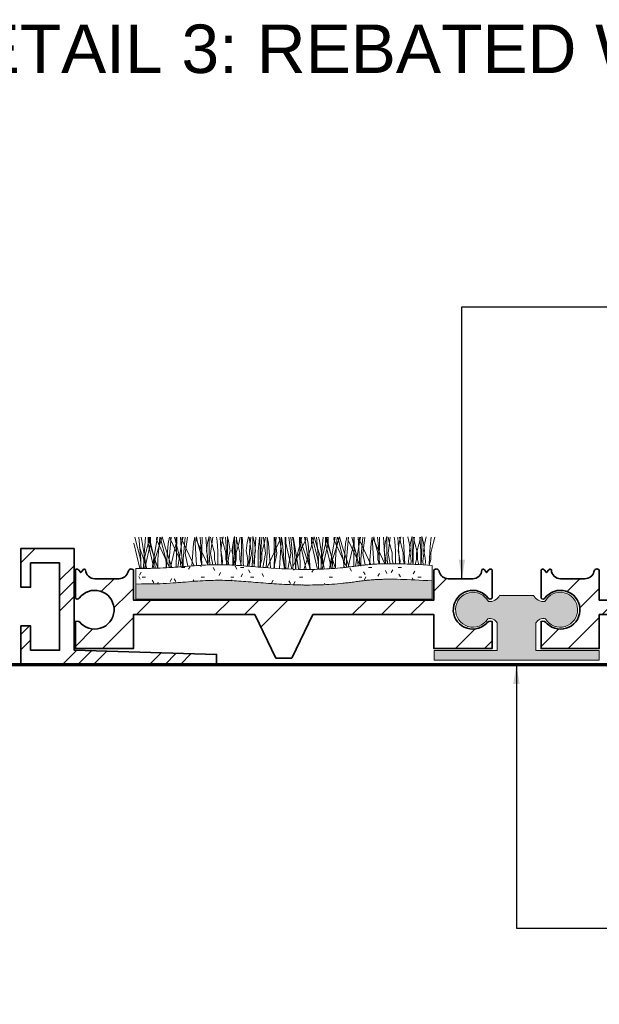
# Model space of a CAD drawing. Header units: millimetres. Extents: x -125 to 137, y -35 to 67.
# Tile 2 of 4: x -75 to -16, y -35 to 67. Entities that reach past the tile are written whole.
import ezdxf

# ---------------------------------------------------------------- set-up
doc = ezdxf.new("R2010")
doc.units = ezdxf.units.MM
for name, color, linetype, lineweight in [('FS-DETAIL', 3, 'Continuous', 35), ('FS-DETAIL-HATCH', 253, 'Continuous', 13), ('FS-DETAIL-THIN', 8, 'Continuous', 18), ('FS-DETAIL-WIDE', 4, 'Continuous', 70), ('FS-TEXT', 7, 'Continuous', 25)]:
    doc.layers.add(name, color=color, linetype=linetype, lineweight=lineweight)
doc.styles.add('Arial', font='arial.ttf', dxfattribs={"height": 2.5})
doc.dimstyles.new('Diagonal_2.5mm Arial$7', dxfattribs={"dimtxt": 2.5, "dimasz": 2, "dimexe": 2.5, "dimexo": 5, "dimgap": 1, "dimtad": 0, "dimzin": 0, "dimdsep": 46, "dimtxsty": 'Arial', "dimcen": 2, "dimdle": 4, "dimclrd": 1, "dimclre": 256, "dimclrt": 7, "dimaunit": 1, "dimadec": 0, "dimazin": 0, "dimtfac": 1, "dimtix": 1, "dimtmove": 2, "dimatfit": 3, "dimfxl": 1, "dimtvp": 1, "dimtolj": 1, "dimtzin": 0, "dimarcsym": 0})

# ---------------------------------------------------------------- blocks, each defined once
blk = doc.blocks.new('CARPET_H_PROFILE_ALPHA')
at = {"layer": 'FS-DETAIL-HATCH'}
for p, q in [((-43.85, -56.38), (-44.46, -53.77)), ((-43.78, -55.42), (-44.36, -53.15)), ((-43.73, -55.42), (-43.93, -53.15)), ((-43.63, -53.51), (-43.71, -53.15)), ((-43.15, -56.37), (-43.63, -53.51)), ((-43.44, -55.42), (-43.24, -53.15)), ((-43.39, -55.42), (-42.82, -53.15)), ((-43.32, -56.37), (-42.72, -53.77)), ((-42.99, -53.77), (-42.99, -53.14)), ((-42.69, -54.18), (-42.99, -53.14)), ((-42.39, -56.36), (-42.99, -53.77)), ((-42.32, -55.42), (-42.89, -53.15)), ((-42.72, -53.77), (-42.72, -53.15)), ((-42.56, -56.36), (-42.08, -53.51)), ((-42.13, -53.4), (-42.09, -53.15)), ((-40.82, -56.21), (-42.13, -53.4)), ((-42.08, -53.51), (-42, -53.15)), ((-41.98, -55.42), (-41.78, -53.15)), ((-41.86, -54.18), (-41.54, -53.1)), ((-41.16, -55.42), (-41.73, -53.15)), ((-41.23, -54.18), (-41.54, -53.1)), ((-41.12, -56.31), (-40.92, -53.81)), ((-40.92, -53.81), (-40.79, -53.15)), ((-40.82, -55.42), (-40.62, -53.15)), ((-40.68, -56.29), (-40.09, -53.77)), ((-40.67, -53.4), (-40.63, -53.15)), ((-39.36, -56.19), (-40.67, -53.4)), ((-39.69, -55.42), (-40.27, -53.15)), ((-40.09, -53.77), (-40.09, -53.15)), ((-40.03, -53.15), (-40.09, -56.25)), ((-39.91, -56.23), (-39.46, -53.51)), ((-39.44, -56.2), (-39.63, -53.15)), ((-39.51, -53.4), (-39.47, -53.15)), ((-38.24, -56.1), (-39.51, -53.4)), ((-39.46, -53.51), (-39.37, -53.15)), ((-39.36, -55.42), (-39.16, -53.15)), ((-39.16, -54.82), (-38.93, -53.15)), ((-38.48, -56.12), (-38.29, -53.81)), ((-38.29, -53.81), (-38.17, -53.16)), ((-37.99, -56.08), (-38.17, -53.16)), ((-38.04, -53.4), (-38, -53.13)), ((-36.82, -56.02), (-38.04, -53.4)), ((-37.89, -53.66), (-38, -53.13)), ((-37.59, -54.78), (-37.89, -53.66)), ((-37.62, -53.15), (-37.54, -54.11)), ((-37.4, -53.15), (-37.46, -56.05)), ((-36.83, -56.02), (-37.01, -53.15)), ((-36.96, -54.56), (-36.84, -53.73)), ((-36.84, -53.73), (-36.68, -53.08)), ((-36.68, -53.43), (-36.68, -53.08)), ((-36.68, -54.75), (-36.68, -53.43)), ((-36.53, -54.82), (-36.31, -53.15)), ((-36.43, -53.66), (-36.53, -53.15)), ((-36.13, -54.78), (-36.43, -53.66)), ((-35.91, -53.15), (-35.86, -53.55)), ((-35.86, -53.55), (-35.78, -54.6)), ((-35.37, -56), (-35.54, -53.15)), ((-35.49, -54.56), (-35.38, -53.73)), ((-35.38, -53.73), (-35.23, -53.13)), ((-35.27, -53.66), (-35.37, -53.15)), ((-34.97, -54.78), (-35.27, -53.66)), ((-34.99, -53.15), (-34.92, -54.11)), ((-34.64, -53.73), (-34.8, -53.08)), ((-34.8, -53.43), (-34.8, -53.08)), ((-34.8, -54.75), (-34.8, -53.43)), ((-34.52, -54.56), (-34.64, -53.73)), ((-34.33, -54.56), (-34.22, -53.73)), ((-34.16, -53.55), (-34.24, -54.6)), ((-34.22, -53.73), (-34.06, -53.08)), ((-34.11, -53.15), (-34.16, -53.55)), ((-34.06, -53.43), (-34.06, -53.08)), ((-34.06, -54.75), (-34.06, -53.43)), ((-33.87, -53.15), (-33.94, -54.11)), ((-33.81, -53.66), (-33.91, -53.15)), ((-33.89, -54.78), (-33.59, -53.66)), ((-33.51, -54.78), (-33.81, -53.66)), ((-33.59, -53.66), (-33.48, -53.15)), ((-33.34, -53.43), (-33.34, -53.15)), ((-33.34, -54.75), (-33.34, -53.43)), ((-33.28, -53.15), (-33.23, -53.55)), ((-33.23, -53.55), (-33.16, -54.6)), ((-32.87, -54.56), (-32.76, -53.73)), ((-32.76, -53.73), (-32.61, -53.13)), ((-32.33, -54.82), (-32.55, -53.15)), ((-32.4, -53.15), (-32.48, -54.11)), ((-32.01, -53.73), (-32.18, -53.08)), ((-32.18, -53.43), (-32.18, -53.08)), ((-32.18, -54.75), (-32.18, -53.43)), ((-32.04, -56.2), (-31.85, -53.15)), ((-31.9, -54.56), (-32.01, -53.73)), ((-31.54, -53.55), (-31.61, -54.6)), ((-31.49, -53.15), (-31.54, -53.55)), ((-31.45, -53.15), (-31.39, -56.25)), ((-31.24, -53.15), (-31.31, -54.11)), ((-31.26, -54.78), (-30.96, -53.66)), ((-30.86, -54.82), (-31.08, -53.15)), ((-30.96, -53.66), (-30.86, -53.15)), ((-30.71, -53.43), (-30.71, -53.15)), ((-30.71, -54.75), (-30.71, -53.43)), ((-30.56, -53.81), (-30.69, -53.15)), ((-30.66, -56.21), (-29.35, -53.4)), ((-30.36, -56.33), (-30.56, -53.81)), ((-29.99, -53.15), (-29.93, -56.25)), ((-29.7, -54.82), (-29.92, -53.15)), ((-29.78, -53.15), (-29.85, -54.11)), ((-29.4, -53.51), (-29.48, -53.15)), ((-29.42, -56.36), (-29.23, -53.16)), ((-28.92, -56.42), (-29.4, -53.51)), ((-29.35, -53.4), (-29.39, -53.15)), ((-29.1, -53.81), (-29.23, -53.16)), ((-28.89, -56.42), (-29.1, -53.81)), ((-28.83, -53.15), (-28.76, -56.25)), ((-28.76, -53.77), (-28.76, -53.15)), ((-28.14, -56.45), (-28.76, -53.77)), ((-28.24, -54.82), (-28.46, -53.15)), ((-28.04, -55.42), (-28.24, -53.15)), ((-27.94, -53.81), (-28.07, -53.15)), ((-28.04, -56.21), (-26.72, -53.4)), ((-27.94, -53.51), (-28.02, -53.15)), ((-27.45, -56.43), (-27.94, -53.51)), ((-27.73, -56.46), (-27.94, -53.81)), ((-27.7, -55.42), (-27.12, -53.15)), ((-27.36, -53.15), (-27.3, -56.25)), ((-27.3, -53.77), (-27.3, -53.14)), ((-27, -54.18), (-27.3, -53.14)), ((-26.67, -56.48), (-27.3, -53.77)), ((-26.78, -53.51), (-26.86, -53.15)), ((-26.29, -56.43), (-26.78, -53.51)), ((-26.72, -53.4), (-26.77, -53.15)), ((-26.48, -53.81), (-26.6, -53.15)), ((-26.26, -56.48), (-26.48, -53.81)), ((-26.16, -54.18), (-25.85, -53.1)), ((-26.14, -53.77), (-26.14, -53.15)), ((-25.51, -56.47), (-26.14, -53.77)), ((-25.46, -55.42), (-26.04, -53.15)), ((-25.54, -54.18), (-25.85, -53.1)), ((-25.41, -55.42), (-25.61, -53.15)), ((-25.31, -53.51), (-25.39, -53.15)), ((-24.83, -56.43), (-25.31, -53.51)), ((-25.13, -55.42), (-24.93, -53.15)), ((-25.07, -55.42), (-24.5, -53.15)), ((-25.02, -56.45), (-24.4, -53.77)), ((-24.68, -53.77), (-24.68, -53.14)), ((-24.38, -54.18), (-24.68, -53.14)), ((-24.06, -56.4), (-24.68, -53.77)), ((-24, -55.42), (-24.58, -53.15)), ((-24.4, -53.77), (-24.4, -53.15)), ((-24.25, -56.41), (-23.76, -53.51)), ((-23.81, -53.4), (-23.77, -53.15)), ((-22.5, -56.21), (-23.81, -53.4)), ((-23.76, -53.51), (-23.68, -53.15)), ((-23.66, -55.42), (-23.46, -53.15)), ((-23.54, -54.18), (-23.22, -53.1)), ((-22.84, -55.42), (-23.41, -53.15)), ((-22.91, -54.18), (-23.22, -53.1)), ((-22.8, -56.29), (-22.6, -53.81)), ((-22.6, -53.81), (-22.47, -53.15)), ((-22.5, -55.42), (-22.3, -53.15)), ((-22.35, -53.4), (-22.31, -53.15)), ((-22.35, -56.24), (-21.77, -53.77)), ((-21.1, -56.08), (-22.33, -53.45)), ((-21.38, -55.42), (-21.95, -53.15)), ((-21.77, -53.77), (-21.77, -53.15)), ((-21.71, -53.15), (-21.77, -56.17)), ((-21.58, -56.15), (-21.14, -53.51)), ((-21.13, -56.09), (-21.31, -53.15)), ((-21.19, -53.4), (-21.15, -53.15)), ((-19.99, -55.97), (-21.19, -53.4)), ((-21.14, -53.51), (-21.05, -53.15)), ((-21.04, -55.42), (-20.84, -53.15)), ((-20.84, -54.82), (-20.62, -53.15)), ((-20.15, -55.99), (-19.97, -53.81)), ((-19.97, -53.81), (-19.85, -53.16)), ((-19.68, -55.95), (-19.85, -53.16)), ((-19.73, -53.4), (-19.68, -53.13)), ((-18.55, -55.91), (-19.73, -53.4)), ((-19.58, -53.66), (-19.68, -53.13)), ((-19.28, -54.78), (-19.58, -53.66)), ((-19.3, -53.15), (-19.22, -54.11)), ((-19.09, -53.15), (-19.14, -55.91)), ((-18.52, -55.91), (-18.69, -53.15)), ((-18.64, -54.56), (-18.53, -53.73)), ((-18.53, -53.73), (-18.36, -53.08)), ((-18.36, -53.43), (-18.36, -53.08)), ((-18.36, -54.75), (-18.36, -53.43)), ((-18.11, -53.66), (-18.22, -53.15)), ((-18.21, -54.82), (-17.99, -53.15)), ((-17.81, -54.78), (-18.11, -53.66)), ((-17.59, -53.15), (-17.54, -53.55)), ((-17.54, -53.55), (-17.46, -54.6)), ((-17.05, -55.9), (-17.22, -53.15)), ((-17.18, -54.56), (-17.06, -53.73)), ((-17.06, -53.73), (-16.91, -53.13)), ((-16.95, -53.66), (-17.05, -53.15)), ((-16.65, -54.78), (-16.95, -53.66)), ((-16.67, -53.15), (-16.6, -54.11)), ((-16.03, -53.73), (-16.18, -53.13)), ((-15.92, -54.56), (-16.03, -53.73)), ((-16.01, -54.56), (-15.9, -53.73)), ((-15.9, -53.73), (-15.74, -53.08)), ((-15.74, -53.43), (-15.74, -53.08)), ((-15.74, -54.75), (-15.74, -53.43)), ((-15.55, -53.55), (-15.63, -54.6)), ((-15.49, -53.66), (-15.59, -53.15)), ((-15.5, -53.15), (-15.55, -53.55)), ((-15.19, -54.78), (-15.49, -53.66)), ((-15.28, -54.78), (-14.98, -53.66)), ((-14.98, -53.66), (-14.88, -53.15)), ((-14.96, -53.15), (-14.91, -53.55)), ((-14.91, -53.55), (-14.84, -54.6)), ((-14.73, -53.43), (-14.73, -53.08)), ((-14.57, -53.73), (-14.73, -53.08)), ((-14.73, -54.75), (-14.73, -53.43)), ((-14.45, -54.56), (-14.57, -53.73)), ((-14.55, -54.56), (-14.44, -53.73)), ((-14.44, -53.73), (-14.29, -53.13)), ((-13.79, -53.15), (-13.87, -54.11)), ((-13.82, -54.78), (-13.52, -53.66)), ((-13.52, -53.66), (-13.41, -53.15)), ((-43.13, -56.37), (-43.86, -54.18)), ((-41.97, -56.35), (-42.69, -54.18)), ((-42.58, -56.36), (-41.86, -54.18)), ((-40.53, -56.28), (-41.23, -54.18)), ((-38.88, -56.15), (-39.16, -54.82)), ((-37.59, -55.46), (-37.59, -54.78)), ((-37.54, -54.11), (-37.43, -55.91)), ((-36.84, -55.08), (-36.96, -54.56)), ((-36.6, -56.01), (-36.68, -54.75)), ((-36.29, -56.01), (-36.53, -54.82)), ((-36.13, -55.46), (-36.13, -54.78)), ((-35.78, -54.6), (-35.78, -55.8)), ((-35.38, -55.08), (-35.49, -54.56)), ((-34.97, -55.46), (-34.97, -54.78)), ((-34.92, -54.11), (-34.81, -55.91)), ((-34.88, -56.01), (-34.8, -54.75)), ((-34.64, -55.08), (-34.52, -54.56)), ((-34.22, -55.08), (-34.33, -54.56)), ((-34.24, -54.6), (-34.24, -55.8)), ((-33.98, -56.05), (-34.06, -54.75)), ((-33.94, -54.11), (-34.05, -55.91)), ((-33.89, -55.46), (-33.89, -54.78)), ((-33.51, -55.46), (-33.51, -54.78)), ((-33.42, -56.09), (-33.34, -54.75)), ((-33.16, -54.6), (-33.16, -55.8)), ((-32.76, -55.08), (-32.87, -54.56)), ((-32.6, -56.15), (-32.33, -54.82)), ((-32.48, -54.11), (-32.59, -55.91)), ((-32.26, -56.18), (-32.18, -54.75)), ((-32.01, -55.08), (-31.9, -54.56)), ((-31.61, -54.6), (-31.61, -55.8)), ((-31.31, -54.11), (-31.43, -55.91)), ((-31.26, -55.46), (-31.26, -54.78)), ((-31.16, -56.27), (-30.86, -54.82)), ((-30.81, -56.3), (-30.71, -54.75)), ((-30.02, -56.35), (-29.7, -54.82)), ((-29.85, -54.11), (-29.96, -55.91)), ((-28.57, -56.44), (-28.24, -54.82)), ((-26.24, -56.48), (-27, -54.18)), ((-26.93, -56.48), (-26.16, -54.18)), ((-24.79, -56.44), (-25.54, -54.18)), ((-23.65, -56.37), (-24.38, -54.18)), ((-24.28, -56.41), (-23.54, -54.18)), ((-22.23, -56.23), (-22.91, -54.18)), ((-20.59, -56.02), (-20.84, -54.82)), ((-19.28, -55.46), (-19.28, -54.78)), ((-19.22, -54.11), (-19.11, -55.91)), ((-18.53, -55.08), (-18.64, -54.56)), ((-18.29, -55.91), (-18.36, -54.75)), ((-17.99, -55.91), (-18.21, -54.82)), ((-17.81, -55.46), (-17.81, -54.78)), ((-17.46, -54.6), (-17.46, -55.8)), ((-17.06, -55.08), (-17.18, -54.56)), ((-16.65, -55.46), (-16.65, -54.78)), ((-16.6, -54.11), (-16.49, -55.91)), ((-16.03, -55.08), (-15.92, -54.56)), ((-15.9, -55.08), (-16.01, -54.56)), ((-15.66, -55.96), (-15.74, -54.75)), ((-15.63, -54.6), (-15.63, -55.8)), ((-15.28, -55.46), (-15.28, -54.78)), ((-15.19, -55.46), (-15.19, -54.78)), ((-14.84, -54.6), (-14.84, -55.8)), ((-14.8, -56.01), (-14.73, -54.75)), ((-14.57, -55.08), (-14.45, -54.56)), ((-14.44, -55.08), (-14.55, -54.56)), ((-13.87, -54.11), (-13.98, -55.91)), ((-13.82, -55.46), (-13.82, -54.78)), ((-43.7, -56.38), (-43.78, -55.42)), ((-43.73, -56.38), (-43.73, -55.42)), ((-43.48, -56.37), (-43.39, -55.42)), ((-43.44, -56.37), (-43.44, -55.42)), ((-42.24, -56.36), (-42.32, -55.42)), ((-41.98, -56.35), (-41.98, -55.42)), ((-41.08, -56.31), (-41.16, -55.42)), ((-40.82, -56.3), (-40.82, -55.42)), ((-39.62, -56.21), (-39.69, -55.42)), ((-39.36, -56.19), (-39.36, -55.42)), ((-37.43, -56.05), (-37.59, -55.46)), ((-36.77, -55.61), (-36.84, -55.08)), ((-36.81, -56.02), (-36.77, -55.61)), ((-35.98, -56), (-36.13, -55.46)), ((-35.78, -55.8), (-35.78, -56)), ((-35.31, -55.61), (-35.38, -55.08)), ((-35.34, -56), (-35.31, -55.61)), ((-34.81, -56.01), (-34.97, -55.46)), ((-34.71, -55.61), (-34.64, -55.08)), ((-34.67, -56.02), (-34.71, -55.61)), ((-34.24, -55.8), (-34.24, -56.04)), ((-34.14, -55.61), (-34.22, -55.08)), ((-34.18, -56.04), (-34.14, -55.61)), ((-34.05, -56.05), (-33.89, -55.46)), ((-33.33, -56.1), (-33.51, -55.46)), ((-33.16, -55.8), (-33.15, -56.11)), ((-32.68, -55.61), (-32.76, -55.08)), ((-32.73, -56.14), (-32.68, -55.61)), ((-32.09, -55.61), (-32.01, -55.08)), ((-32.03, -56.2), (-32.09, -55.61)), ((-31.61, -55.8), (-31.62, -56.23)), ((-31.48, -56.24), (-31.26, -55.46)), ((-28.04, -56.45), (-28.04, -55.42)), ((-27.79, -56.46), (-27.7, -55.42)), ((-25.37, -56.46), (-25.46, -55.42)), ((-25.41, -56.46), (-25.41, -55.42)), ((-25.17, -56.46), (-25.07, -55.42)), ((-25.13, -56.46), (-25.13, -55.42)), ((-23.92, -56.39), (-24, -55.42)), ((-23.66, -56.37), (-23.66, -55.42)), ((-22.76, -56.29), (-22.84, -55.42)), ((-22.5, -56.26), (-22.5, -55.42)), ((-21.31, -56.11), (-21.38, -55.42)), ((-21.04, -56.08), (-21.04, -55.42)), ((-19.15, -55.91), (-19.28, -55.46)), ((-18.45, -55.61), (-18.53, -55.08)), ((-18.48, -55.91), (-18.45, -55.61)), ((-17.69, -55.9), (-17.81, -55.46)), ((-17.46, -55.8), (-17.46, -55.9)), ((-16.99, -55.61), (-17.06, -55.08)), ((-17.01, -55.9), (-16.99, -55.61)), ((-16.52, -55.92), (-16.65, -55.46)), ((-16.1, -55.61), (-16.03, -55.08)), ((-16.07, -55.94), (-16.1, -55.61)), ((-15.83, -55.61), (-15.9, -55.08)), ((-15.86, -55.95), (-15.83, -55.61)), ((-15.63, -55.8), (-15.63, -55.97)), ((-15.42, -55.98), (-15.28, -55.46)), ((-15.04, -56), (-15.19, -55.46)), ((-14.84, -55.8), (-14.83, -56.01)), ((-14.64, -55.61), (-14.57, -55.08)), ((-14.6, -56.02), (-14.64, -55.61)), ((-14.36, -55.61), (-14.44, -55.08)), ((-14.4, -56.03), (-14.36, -55.61)), ((-13.98, -56.05), (-13.82, -55.46)), ((-40.82, -56.3), (-40.82, -56.21)), ((-37.43, -55.91), (-37.44, -56.05)), ((-34.81, -55.91), (-34.81, -56.01)), ((-34.05, -55.91), (-34.04, -56.05)), ((-32.59, -55.91), (-32.57, -56.15)), ((-31.43, -55.91), (-31.4, -56.25)), ((-30.66, -56.31), (-30.66, -56.21)), ((-29.96, -55.91), (-29.93, -56.36)), ((-29.93, -56.25), (-29.93, -56.36)), ((-29.43, -56.39), (-29.42, -56.36)), ((-28.76, -56.25), (-28.77, -56.43)), ((-28.04, -56.45), (-28.04, -56.21)), ((-27.46, -56.47), (-27.45, -56.43)), ((-27.3, -56.25), (-27.31, -56.47)), ((-26.3, -56.48), (-26.29, -56.43)), ((-22.5, -56.26), (-22.5, -56.21)), ((-16.49, -55.91), (-16.49, -55.92)), ((-13.98, -55.91), (-13.97, -56.05))]:
    blk.add_line(p, q, dxfattribs=at)

msp = doc.modelspace()

# ---------------------------------------------------------------- hatches: boundary and pattern name
at = {"layer": 'FS-DETAIL-HATCH'}
h = msp.add_hatch(dxfattribs=at)
h.set_pattern_fill('FP_3', color=256, style=0, pattern_type=2)
h.set_pattern_definition([(45, (-1470.885, -3314.3196), (-4.490128, 4.490128), []), (45, (-1469.298, -3314.3196), (9e-16, 8.980256), []), (45, (-1472.472, -3314.3196), (9e-16, 8.980256), [])])
h.paths.add_polyline_path([(-75.219, 0), (-55.019, 0), (-55.019, 1.074), (-69.719, 1.519), (-69.719, 12), (-75.219, 12), (-75.219, 8), (-74.219, 8), (-74.219, 10.5), (-71.219, 10.5), (-71.219, 1.5), (-74.219, 1.5), (-74.219, 4), (-75.219, 4)], flags=0)
h = msp.add_hatch(dxfattribs=at)
h.set_pattern_fill('FP_4', color=256, style=0, pattern_type=2)
h.set_pattern_definition([(0, (-1470.8848, -3314.3196), (4.064, 1.016), [0.335, -2.713, 0.335, -2.713, -16.256]), (0, (-1470.8848, -3314.3196), (4.064, 1.016), [-6.096, 0.335, -5.761, 0.335, -2.713, -7.112]), (0, (-1470.8848, -3314.3196), (4.064, 1.016), [-15.24, 0.335, -1.697, 0.335, -4.745]), (120, (-1469.3608, -3313.8116), (-2.9118818, 3.01152724), [0.335, -2.713, 0.335, -2.713, -16.256]), (120, (-1469.3608, -3313.8116), (-2.9118818, 3.01152724), [-6.096, 0.335, -5.761, 0.335, -2.713, -7.112]), (120, (-1469.3608, -3313.8116), (-2.9118818, 3.01152724), [-15.24, 0.335, -1.697, 0.335, -4.745]), (240, (-1468.8528, -3311.7796), (-1.1521182, -4.02752724), [0.335, -2.713, 0.335, -2.713, -16.256]), (240, (-1468.8528, -3311.7796), (-1.1521182, -4.02752724), [-6.096, 0.335, -5.761, 0.335, -2.713, -7.112]), (240, (-1468.8528, -3311.7796), (-1.1521182, -4.02752724), [-15.24, 0.335, -1.697, 0.335, -4.745])])
h.paths.add_polyline_path([(-45.426, 8.224), (-44.268, 8.248), (-43.119, 8.308), (-41.99, 8.403), (-40.891, 8.532), (-39.755, 8.683), (-38.267, 8.797), (-35.965, 8.801), (-32.762, 8.644), (-32.762, 10.247), (-36.059, 10.409), (-38.267, 10.4), (-39.755, 10.286), (-40.891, 10.136), (-41.99, 10.006), (-43.119, 9.911), (-44.268, 9.851), (-45.426, 9.827), (-46.585, 9.838), (-47.732, 9.877), (-48.856, 9.938), (-50.992, 10.1), (-52.979, 10.253), (-53.934, 10.3), (-54.893, 10.315), (-55.901, 10.294), (-57.002, 10.233), (-59.517, 10.037), (-60.859, 9.965), (-62.177, 9.937), (-63.351, 9.933), (-63.351, 8.329), (-62.177, 8.333), (-60.859, 8.362), (-59.517, 8.434), (-57.002, 8.63), (-55.901, 8.691), (-54.893, 8.711), (-53.934, 8.696), (-52.979, 8.65), (-50.992, 8.497), (-48.856, 8.335), (-47.732, 8.273), (-46.585, 8.234)], flags=0)
at = {"layer": 'FS-DETAIL-HATCH', "lineweight": 18}
h = msp.add_hatch(dxfattribs=at)
h.set_pattern_fill('FP_1', color=256, style=0, pattern_type=2)
h.set_pattern_definition([(45, (-1537.953, -3330.239), (14.142136, -9e-16), [20, 0]), (45, (-1534.953, -3330.239), (14.142136, -9e-16), [20, 0]), (45, (-1531.953, -3330.239), (14.142136, -9e-16), [20, 0])])
h.paths.add_polyline_path([(-47.268, 0.675), (-45.081, 5.175), (-32.598, 5.175), (-32.598, 1.675), (-26.598, 1.675), (-26.598, 4.475), (-26.739, 4.492), (-26.88, 4.473), (-27.012, 4.421), (-27.127, 4.337), (-27.217, 4.228), (-27.626, 3.927), (-28.098, 3.739), (-28.601, 3.675), (-29.105, 3.74), (-29.576, 3.93), (-29.984, 4.232), (-30.302, 4.628), (-30.511, 5.091), (-30.597, 5.591), (-30.553, 6.097), (-30.384, 6.576), (-30.1, 6.996), (-29.719, 7.332), (-29.265, 7.561), (-28.769, 7.668), (-28.262, 7.646), (-27.776, 7.498), (-27.344, 7.232), (-26.905, 6.791), (-26.85, 6.771), (-26.793, 6.765), (-26.735, 6.773), (-26.682, 6.796), (-26.635, 6.83), (-26.598, 6.875), (-26.598, 9.775), (-26.656, 9.841), (-26.737, 9.872), (-26.824, 9.862), (-26.863, 9.841), (-27.165, 9.505), (-27.437, 9.838), (-27.506, 9.864), (-27.579, 9.852), (-27.61, 9.833), (-27.653, 9.773), (-27.692, 9.535), (-27.79, 9.316), (-27.941, 9.129), (-28.135, 8.988), (-28.359, 8.901), (-28.598, 8.875), (-31.11, 8.875), (-31.321, 8.894), (-31.523, 8.959), (-31.704, 9.068), (-31.858, 9.215), (-31.974, 9.392), (-32.103, 9.742), (-32.157, 9.803), (-32.225, 9.848), (-32.301, 9.874), (-32.382, 9.88), (-32.462, 9.865), (-32.536, 9.831), (-32.598, 9.779), (-32.598, 6.675), (-63.598, 6.675), (-63.598, 9.779), (-63.661, 9.831), (-63.734, 9.865), (-63.814, 9.88), (-63.895, 9.874), (-63.972, 9.848), (-64.04, 9.803), (-64.094, 9.742), (-64.134, 9.657), (-64.149, 9.591), (-64.223, 9.392), (-64.339, 9.215), (-64.492, 9.068), (-64.674, 8.959), (-64.876, 8.894), (-65.087, 8.875), (-67.598, 8.875), (-67.837, 8.901), (-68.062, 8.988), (-68.256, 9.129), (-68.407, 9.316), (-68.505, 9.535), (-68.544, 9.773), (-68.587, 9.833), (-68.654, 9.863), (-68.727, 9.856), (-68.76, 9.838), (-69.031, 9.505), (-69.334, 9.841), (-69.416, 9.872), (-69.502, 9.861), (-69.541, 9.841), (-69.598, 9.775), (-69.598, 6.875), (-69.562, 6.83), (-69.515, 6.796), (-69.461, 6.773), (-69.404, 6.765), (-69.323, 6.779), (-69.292, 6.791), (-69.224, 6.845), (-69.194, 6.878), (-68.853, 7.232), (-68.421, 7.498), (-67.935, 7.646), (-67.428, 7.668), (-66.931, 7.561), (-66.469, 7.324), (-66.097, 6.996), (-65.813, 6.576), (-65.643, 6.097), (-65.6, 5.591), (-65.686, 5.091), (-65.895, 4.628), (-66.213, 4.232), (-66.621, 3.93), (-67.092, 3.74), (-67.596, 3.675), (-68.099, 3.739), (-68.587, 3.939), (-68.98, 4.228), (-69.07, 4.337), (-69.224, 4.436), (-69.317, 4.473), (-69.458, 4.492), (-69.598, 4.475), (-69.598, 1.675), (-63.598, 1.675), (-63.598, 5.175), (-51.081, 5.175), (-48.894, 0.675)], flags=0)
h = msp.add_hatch(dxfattribs=at)
h.set_pattern_fill('FP_1', color=256, style=0, pattern_type=2)
h.set_pattern_definition([(45, (-1489.888, -3330.239), (14.142136, -9e-16), [20, 0]), (45, (-1486.888, -3330.239), (14.142136, -9e-16), [20, 0]), (45, (-1483.888, -3330.239), (14.142136, -9e-16), [20, 0])])
h.paths.add_polyline_path([(0.798, 0.675), (2.985, 5.175), (15.467, 5.175), (15.467, 1.675), (21.467, 1.675), (21.467, 4.475), (21.326, 4.492), (21.185, 4.473), (21.053, 4.421), (20.939, 4.337), (20.848, 4.228), (20.439, 3.927), (19.968, 3.739), (19.464, 3.675), (18.96, 3.74), (18.489, 3.93), (18.082, 4.232), (17.763, 4.628), (17.554, 5.091), (17.469, 5.591), (17.512, 6.097), (17.681, 6.576), (17.965, 6.996), (18.347, 7.332), (18.8, 7.561), (19.296, 7.668), (19.803, 7.646), (20.289, 7.498), (20.722, 7.232), (21.16, 6.791), (21.215, 6.771), (21.272, 6.765), (21.33, 6.773), (21.383, 6.796), (21.43, 6.83), (21.467, 6.875), (21.467, 9.775), (21.409, 9.841), (21.328, 9.872), (21.241, 9.862), (21.202, 9.841), (20.9, 9.505), (20.628, 9.838), (20.559, 9.864), (20.486, 9.852), (20.455, 9.833), (20.412, 9.773), (20.374, 9.535), (20.276, 9.316), (20.124, 9.129), (19.93, 8.988), (19.706, 8.901), (19.467, 8.875), (16.955, 8.875), (16.744, 8.894), (16.543, 8.959), (16.361, 9.068), (16.208, 9.215), (16.091, 9.392), (15.963, 9.742), (15.908, 9.803), (15.841, 9.848), (15.764, 9.874), (15.683, 9.88), (15.603, 9.865), (15.529, 9.831), (15.467, 9.779), (15.467, 6.675), (-15.533, 6.675), (-15.533, 9.779), (-15.596, 9.831), (-15.669, 9.865), (-15.749, 9.88), (-15.83, 9.874), (-15.907, 9.848), (-15.975, 9.803), (-16.029, 9.742), (-16.069, 9.657), (-16.084, 9.591), (-16.158, 9.392), (-16.274, 9.215), (-16.427, 9.068), (-16.609, 8.959), (-16.811, 8.894), (-17.022, 8.875), (-19.533, 8.875), (-19.772, 8.901), (-19.996, 8.988), (-20.191, 9.129), (-20.342, 9.316), (-20.44, 9.535), (-20.478, 9.773), (-20.521, 9.833), (-20.588, 9.863), (-20.662, 9.856), (-20.694, 9.838), (-20.966, 9.505), (-21.269, 9.841), (-21.35, 9.872), (-21.437, 9.861), (-21.476, 9.841), (-21.533, 9.775), (-21.533, 6.875), (-21.496, 6.83), (-21.45, 6.796), (-21.396, 6.773), (-21.339, 6.765), (-21.257, 6.779), (-21.227, 6.791), (-21.158, 6.845), (-21.128, 6.878), (-20.788, 7.232), (-20.355, 7.498), (-19.87, 7.646), (-19.363, 7.668), (-18.866, 7.561), (-18.404, 7.324), (-18.032, 6.996), (-17.747, 6.576), (-17.578, 6.097), (-17.535, 5.591), (-17.621, 5.091), (-17.829, 4.628), (-18.148, 4.232), (-18.556, 3.93), (-19.027, 3.74), (-19.53, 3.675), (-20.034, 3.739), (-20.522, 3.939), (-20.914, 4.228), (-21.005, 4.337), (-21.158, 4.436), (-21.252, 4.473), (-21.392, 4.492), (-21.533, 4.475), (-21.533, 1.675), (-15.533, 1.675), (-15.533, 5.175), (-3.015, 5.175), (-0.828, 0.675)], flags=0)
at = {"layer": 'FS-DETAIL-HATCH'}
for points in [[(-40.891, 6.751), (-32.762, 6.751), (-32.762, 8.644), (-34.947, 8.751), (-38.859, 8.751), (-39.755, 8.683), (-40.891, 8.532), (-41.99, 8.403), (-43.119, 8.308), (-44.268, 8.248), (-45.426, 8.224), (-46.585, 8.234), (-47.732, 8.273), (-48.856, 8.335), (-50.992, 8.497), (-52.979, 8.65), (-53.934, 8.696), (-54.893, 8.711), (-55.901, 8.691), (-57.002, 8.63), (-59.517, 8.434), (-60.859, 8.362), (-62.177, 8.333), (-63.351, 8.329), (-63.351, 6.751), (-41.99, 6.751)], [(-15.562, 0.484), (-15.562, 1.484), (-22.066, 1.484), (-22.066, 4.307), (-21.964, 4.471), (-21.826, 4.605), (-21.659, 4.702), (-21.473, 4.756), (-21.281, 4.763), (-21.092, 4.723), (-20.809, 4.376), (-20.45, 4.109), (-20.036, 3.939), (-19.592, 3.877), (-19.147, 3.926), (-18.728, 4.084), (-18.361, 4.34), (-18.068, 4.679), (-17.869, 5.08), (-17.775, 5.528), (-17.791, 5.965), (-17.918, 6.395), (-18.147, 6.78), (-18.463, 7.096), (-18.849, 7.324), (-19.278, 7.45), (-19.726, 7.466), (-20.163, 7.371), (-20.564, 7.171), (-20.903, 6.878), (-21.158, 6.51), (-21.439, 6.518), (-21.709, 6.592), (-21.955, 6.728), (-22.161, 6.918), (-22.317, 7.151), (-25.814, 7.151), (-25.97, 6.918), (-26.177, 6.728), (-26.422, 6.592), (-26.693, 6.518), (-26.973, 6.51), (-27.229, 6.878), (-27.568, 7.171), (-27.968, 7.371), (-28.406, 7.466), (-28.853, 7.45), (-29.283, 7.324), (-29.668, 7.096), (-29.985, 6.78), (-30.214, 6.395), (-30.341, 5.965), (-30.357, 5.518), (-30.263, 5.08), (-30.063, 4.679), (-29.771, 4.34), (-29.404, 4.084), (-28.985, 3.926), (-28.539, 3.877), (-28.096, 3.939), (-27.682, 4.109), (-27.322, 4.376), (-27.04, 4.723), (-26.851, 4.763), (-26.658, 4.756), (-26.473, 4.702), (-26.306, 4.605), (-26.168, 4.471), (-26.066, 4.307), (-26.066, 1.484), (-32.57, 1.484), (-32.57, 0.484), (-17.366, 0.484)]]:
    msp.add_hatch(color=256, dxfattribs=at).paths.add_polyline_path(points, flags=0)

# ---------------------------------------------------------------- linework, layer by layer
at = {"layer": 'FS-DETAIL'}
msp.add_lwpolyline([(-69.719, 12), (-75.219, 12), (-75.219, 8), (-74.219, 8), (-74.219, 10.5), (-71.219, 10.5), (-71.219, 1.5), (-74.219, 1.5), (-74.219, 4), (-75.219, 4), (-75.219, 0), (-55.019, 0), (-55.019, 1.074), (-69.719, 1.519)], close=True, dxfattribs=at)
at = {"layer": 'FS-DETAIL', "flags": 128}
msp.add_lwpolyline([(-63.598, 9.779), (-63.598, 6.675), (-32.598, 6.675), (-32.598, 9.779, -0.6495569), (-32.048, 9.591, 0.3507355), (-31.11, 8.875), (-28.598, 8.875, 0.4118059), (-27.653, 9.773, -0.667183), (-27.39, 9.782), (-27.165, 9.505), (-26.92, 9.776, -0.609352), (-26.598, 9.775), (-26.598, 6.875, -0.5370451), (-26.992, 6.866, 2.6436192), (-27.217, 4.228, -0.3215119), (-26.598, 4.475), (-26.598, 1.675), (-32.598, 1.675), (-32.598, 5.175), (-45.081, 5.175), (-47.268, 0.675), (-48.894, 0.675), (-51.081, 5.175), (-63.598, 5.175), (-63.598, 1.675), (-69.598, 1.675), (-69.598, 4.475, -0.3215119), (-68.98, 4.228, 2.6436192), (-69.205, 6.866, -0.5370451), (-69.598, 6.875), (-69.598, 9.775, -0.609352), (-69.276, 9.776), (-69.031, 9.505), (-68.806, 9.782, -0.667183), (-68.544, 9.773, 0.4118059), (-67.598, 8.875), (-65.087, 8.875, 0.3507355), (-64.149, 9.591, -0.6495569)], format="xyb", close=True, dxfattribs=at)
msp.add_lwpolyline([(-3.015, 5.175), (-15.533, 5.175), (-15.533, 1.675), (-21.533, 1.675), (-21.533, 4.475, -0.3215119), (-20.914, 4.228, 2.6436192), (-21.14, 6.866, -0.5370451), (-21.533, 6.875), (-21.533, 9.775, -0.609352), (-21.211, 9.776), (-20.966, 9.505), (-20.741, 9.782, -0.667183), (-20.478, 9.773, 0.4118059), (-19.533, 8.875), (-17.022, 8.875, 0.3507355), (-16.084, 9.591, -0.6495569), (-15.533, 9.779), (-15.533, 6.675), (15.467, 6.675)], format="xyb", dxfattribs=at)
at = {"layer": 'FS-DETAIL-THIN'}
for p, q in [((-32.762, 8.644), (-32.762, 10.247)), ((-63.351, 9.933), (-63.351, 8.329)), ((-63.351, 8.329), (-63.351, 6.751)), ((-32.762, 6.751), (-32.762, 8.644)), ((-63.351, 6.751), (-32.762, 6.751))]:
    msp.add_line(p, q, dxfattribs=at)
msp.add_lwpolyline([(-26.973, 6.51, 3.7564264), (-27.04, 4.723, -0.3836815), (-26.066, 4.307), (-26.066, 1.484), (-32.57, 1.484), (-32.57, 0.484), (-15.562, 0.484), (-15.562, 1.484), (-22.066, 1.484), (-22.066, 4.307, -0.3836815), (-21.092, 4.723, 3.7564264), (-21.158, 6.51, -0.306695), (-22.317, 7.151), (-25.814, 7.151, -0.306695)], format="xyb", close=True, dxfattribs=at)
for points, knots in [([(-32.762, 10.247), (-34.043, 10.33), (-35.707, 10.414), (-37.117, 10.427), (-37.797, 10.414), (-38.275, 10.401), (-38.707, 10.381), (-39.083, 10.353), (-39.37, 10.326), (-39.591, 10.303), (-39.756, 10.286), (-40.022, 10.258), (-40.304, 10.219), (-40.616, 10.172), (-40.89, 10.135), (-41.168, 10.101), (-41.531, 10.056), (-42.171, 9.984), (-43.495, 9.874), (-46.198, 9.776), (-48.907, 9.927), (-50.998, 10.101), (-52.006, 10.185), (-52.984, 10.257), (-53.934, 10.305), (-54.885, 10.321), (-55.885, 10.301), (-56.98, 10.24), (-58, 10.155), (-58.857, 10.086), (-59.734, 10.02), (-60.859, 9.956), (-62.208, 9.934), (-62.984, 9.93), (-63.351, 9.933)], [0, 0, 0, 0, 0.0416667, 0.0625, 0.0729167, 0.0833333, 0.09375, 0.1041667, 0.1145833, 0.1197917, 0.125, 0.1302083, 0.1458333, 0.15625, 0.1666667, 0.1770833, 0.1875, 0.2083333, 0.25, 0.3333333, 0.5, 0.5416667, 0.5833333, 0.625, 0.6666667, 0.7083333, 0.75, 0.7916667, 0.8333333, 0.8541667, 0.875, 0.9166667, 0.9583333, 1, 1, 1, 1]), ([(-63.351, 8.329), (-62.984, 8.327), (-62.208, 8.331), (-60.859, 8.353), (-59.734, 8.416), (-58.857, 8.482), (-58, 8.552), (-56.98, 8.637), (-55.519, 8.718), (-53.936, 8.717), (-52.343, 8.61), (-50.998, 8.497), (-49.952, 8.41), (-48.862, 8.332), (-47.736, 8.27), (-46.587, 8.23), (-45.039, 8.214), (-43.495, 8.27), (-42.171, 8.38), (-41.531, 8.452), (-41.168, 8.497), (-40.89, 8.532), (-40.616, 8.569), (-40.349, 8.609), (-40.069, 8.648), (-39.811, 8.678), (-39.591, 8.7), (-39.37, 8.722), (-39.083, 8.749), (-38.707, 8.778), (-38.275, 8.798), (-37.797, 8.811), (-37.117, 8.823), (-35.707, 8.811), (-34.043, 8.727), (-32.762, 8.644)], [0, 0, 0, 0, 0.0416667, 0.0833333, 0.125, 0.1458333, 0.1666667, 0.2083333, 0.25, 0.3333333, 0.4166667, 0.4583333, 0.5, 0.5416667, 0.5833333, 0.625, 0.6666667, 0.75, 0.7916667, 0.8125, 0.8229167, 0.8333333, 0.84375, 0.8541667, 0.8645833, 0.875, 0.8802083, 0.8854167, 0.8958333, 0.90625, 0.9166667, 0.9270833, 0.9375, 0.9583333, 1, 1, 1, 1])]:
    msp.add_open_spline(points, degree=3, knots=knots, dxfattribs=at)
at = {"layer": 'FS-DETAIL-WIDE', "lineweight": 70}
msp.add_line((114.537, 0), (-114.537, 0), dxfattribs=at)

# ---------------------------------------------------------------- block references
at = {"layer": 'FS-DETAIL-HATCH'}
msp.add_blockref('CARPET_H_PROFILE_ALPHA', (-19.106, 66.31), dxfattribs=at)

# ---------------------------------------------------------------- texts
at = {"color": 50, "insert": (-30.409, -35.021), "char_height": 2.5, "attachment_point": 9, "style": 'Arial'}
msp.add_mtext('\\A1;', dxfattribs=at)
at = {"layer": 'FS-TEXT', "insert": (-85.036, 62.78), "char_height": 5, "width": 221.07233, "attachment_point": 4, "line_spacing_factor": 0.938532, "style": 'Arial', "bg_fill": 3, "box_fill_scale": 1.25, "bg_fill_color": 7, "bg_fill_transparency": 0}
msp.add_mtext('{\\C7;DETAIL 3: REBATED WITH CARPET AND UNDERLAY (ALPHA2)}', dxfattribs=at)

# ---------------------------------------------------------------- leaders
at = {"layer": 'FS-TEXT', "annotation_type": 0, "has_hookline": 1, "hookline_direction": 1}
for points, text_width in [([(-29.704, 8.853), (-29.704, 36.907), (-10.163, 36.907)], 42.316), ([(-24.084, 0), (-24.084, -27.16), (-10.163, -27.16)], 39.388)]:
    msp.add_leader(points, dimstyle='Diagonal_2.5mm Arial$7', override={"dimscale": 0}, dxfattribs=dict(at, text_width=text_width))

doc.saveas('drawing.dxf')
